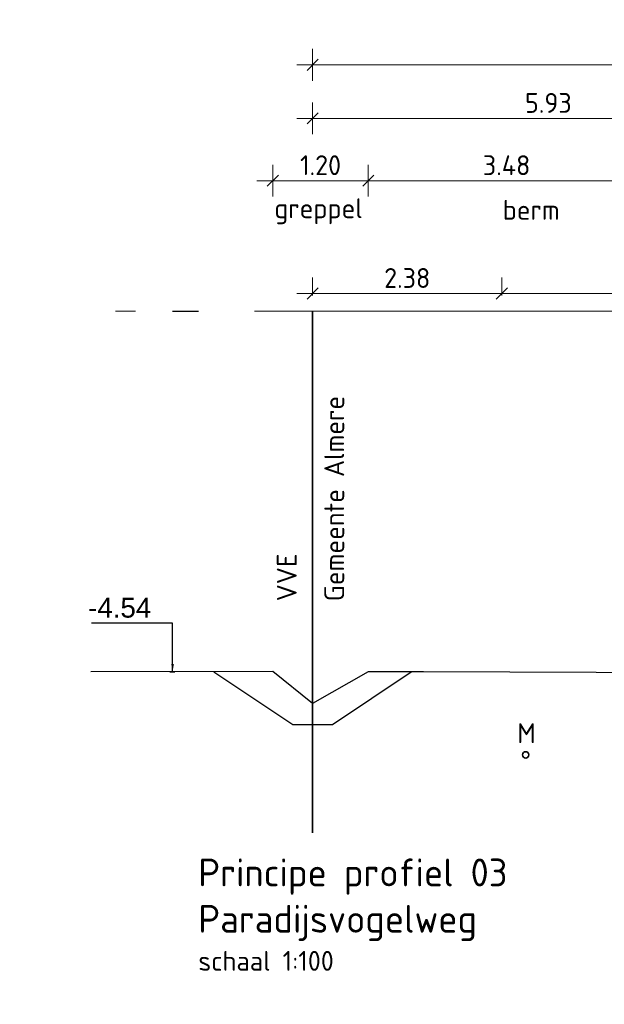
# Model space of a CAD drawing. Header units: metres. Extents: x 149234 to 159511, y 484155 to 486733.
# Tile 42 of 92: x 159153 to 159160, y 484428 to 484440. Entities that reach past the tile are written whole.
import ezdxf

# ---------------------------------------------------------------- set-up
doc = ezdxf.new("R2010")
doc.units = ezdxf.units.M
doc.linetypes.add('AL-NAP_LIJN', pattern=[15.25, 12, -1.5, 0.25, -1.5])
doc.layers.get('0').update_dxf_attribs({"lineweight": 25})
doc.layers.get('Defpoints').update_dxf_attribs({"color": 211, "lineweight": 25})
for name, color, linetype, lineweight in [('N-WE-GR-BOOM-1e-SD', 90, 'Continuous', 25), ('N-WE-KG-GRENS_PERCEEL-G', 150, 'KG-PERCEEL', 35), ('N-WE-VH-KANTVERHARDING-G', 7, 'Continuous', 30), ('X-XX-AL-M', 7, 'Continuous', 18), ('X-XX-AL-NAP-G', 7, 'AL-NAP_LIJN', 18), ('X-XX-AL-PROFIEL-B-G', 7, 'Continuous', 25), ('X-XX-AL-PROFIEL-N-G', 7, 'Continuous', 35), ('X-XX-AL-T25', 7, 'Continuous', 25), ('X-XX-AL-T35', 7, 'Continuous', 35)]:
    doc.layers.add(name, color=color, linetype=linetype, lineweight=lineweight)
doc.styles.add('Civitas Arial', font='arial.ttf')
doc.styles.add('NLCS-ISO-M100-T25', font='NLCS-ISO.ttf')
doc.styles.add('NLCS-ISO-M100-T35', font='NLCS-ISO.ttf')
doc.styles.get("Standard").update_dxf_attribs({"font": 'NLCS-ISO.ttf'})
doc.linetypes.add('KG-PERCEEL', pattern='A,5.5,-2,["P",Standard,S=1.8,R=0,X=-0.5,Y=-0.9],-2,5.5,-2,[5,NLCS.shx,S=0.75,R=0,X=0,Y=0],-2', length=19)
doc.dimstyles.new('Civitas 100 25', dxfattribs={"dimscale": 0.1, "dimtxt": 2.5, "dimasz": 1, "dimexe": 0.18, "dimexo": 0.0625, "dimgap": 1, "dimtad": 1, "dimzin": 0, "dimdsep": 46, "dimtxsty": 'Civitas Arial', "dimblk": 'Civitas-pijlmaat', "dimcen": 0, "dimse1": 1, "dimse2": 1, "dimadec": 0, "dimazin": 0, "dimtfac": 1, "dimtix": 1, "dimtmove": 0, "dimatfit": 0, "dimfxl": 1, "dimtolj": 1, "dimtzin": 0, "dimarcsym": 1})
doc.dimstyles.new('NLCS-M100-T25-SCHRAP-X_L2_H1', dxfattribs={"dimscale": 0.1, "dimtxt": 2.5, "dimasz": 1.4, "dimexe": 2, "dimexo": 2, "dimgap": 0.7, "dimtad": 1, "dimzin": 0, "dimdsep": 46, "dimtxsty": 'NLCS-ISO-M100-T25', "dimblk": 'OBLIQUE', "dimcen": 0, "dimdle": 2, "dimclrd": 256, "dimclre": 256, "dimclrt": 256, "dimadec": 1, "dimazin": 0, "dimtfac": 1, "dimtofl": 0, "dimtmove": 1, "dimatfit": 0, "dimldrblk": 'OBLIQUE', "dimfxl": 2, "dimfxlon": 1, "dimtfill": 1, "dimtfillclr": 254, "dimtolj": 1, "dimtzin": 0, "dimlwd": 18, "dimlwe": 18, "dimarcsym": 0})

# ---------------------------------------------------------------- blocks, each defined once
blk = doc.blocks.new('*D71')
at = {"layer": 'Defpoints', "color": 0, "transparency": 16777216}
for p in [(-0.033, 0), (-0.182, -3.96), (-0.033, -4.54)]:
    blk.add_point(p, dxfattribs=at)
at = {"color": 0, "transparency": 16777216, "insert": (-0.666, -3.733), "char_height": 0.25, "attachment_point": 5, "style": 'Civitas Arial'}
blk.add_mtext('\\A1;-4.54 ', dxfattribs=at)
blk = doc.blocks.new('Civitas-pijlmaat')
blk.add_line((0, 0.52), (0, -0.52))
blk.add_solid([(0, 0), (-1.5, 0.34), (-1.5, -0.34)])
blk = doc.blocks.new('_Oblique')
at = {"color": 0, "linetype": 'ByBlock', "lineweight": -2}
blk.add_line((-0.5, -0.5), (0.5, 0.5), dxfattribs=at)
blk = doc.blocks.new('*D147')
at = {"layer": 'Defpoints', "color": 0, "transparency": 16777216}
for p in [(159182.809, 484439.662), (159156.509, 484436.559), (159182.809, 484436.559)]:
    blk.add_point(p, dxfattribs=at)
at = {"layer": 'X-XX-AL-M', "linetype": 'Continuous', "lineweight": 18, "transparency": 16777216}
for p, q in [((159156.509, 484439.462), (159156.509, 484439.862)), ((159182.809, 484439.462), (159182.809, 484439.862)), ((159156.309, 484439.662), (159183.009, 484439.662))]:
    blk.add_line(p, q, dxfattribs=at)
at = {"layer": 'X-XX-AL-M', "lineweight": 18, "transparency": 16777216, "xscale": 0.14, "yscale": 0.14, "zscale": 0.14, "rotation": 180}
blk.add_blockref('_Oblique', (159156.509, 484439.662), dxfattribs=at)
at = {"layer": 'X-XX-AL-M', "lineweight": 18, "transparency": 16777216, "xscale": 0.14, "yscale": 0.14, "zscale": 0.14}
blk.add_blockref('_Oblique', (159182.809, 484439.662), dxfattribs=at)
at = {"layer": 'X-XX-AL-M', "transparency": 16777216, "insert": (159169.109, 484439.857), "char_height": 0.25, "attachment_point": 5, "style": 'NLCS-ISO-M100-T25', "bg_fill": 3, "box_fill_scale": 1.1, "bg_fill_color": 256, "bg_fill_true_color": 13158600, "bg_fill_transparency": 0}
blk.add_mtext('\\A1;var. 26.30 ', dxfattribs=at)
blk = doc.blocks.new('*D149')
at = {"layer": 'Defpoints', "color": 0, "transparency": 16777216}
for p in [(159156.509, 484438.987), (159162.439, 484437.588), (159156.509, 484436.559)]:
    blk.add_point(p, dxfattribs=at)
at = {"layer": 'X-XX-AL-M', "linetype": 'Continuous', "lineweight": 18, "transparency": 16777216}
for p, q in [((159156.509, 484438.787), (159156.509, 484439.187)), ((159162.439, 484438.787), (159162.439, 484439.187)), ((159162.639, 484438.987), (159156.309, 484438.987))]:
    blk.add_line(p, q, dxfattribs=at)
at = {"layer": 'X-XX-AL-M', "lineweight": 18, "transparency": 16777216, "xscale": 0.14, "yscale": 0.14, "zscale": 0.14, "rotation": 180}
blk.add_blockref('_Oblique', (159156.509, 484438.987), dxfattribs=at)
at = {"layer": 'X-XX-AL-M', "lineweight": 18, "transparency": 16777216, "xscale": 0.14, "yscale": 0.14, "zscale": 0.14}
blk.add_blockref('_Oblique', (159162.439, 484438.987), dxfattribs=at)
at = {"layer": 'X-XX-AL-M', "transparency": 16777216, "insert": (159159.474, 484439.182), "char_height": 0.25, "attachment_point": 5, "style": 'NLCS-ISO-M100-T25', "bg_fill": 3, "box_fill_scale": 1.1, "bg_fill_color": 256, "bg_fill_true_color": 13158600, "bg_fill_transparency": 0}
blk.add_mtext('\\A1;5.93', dxfattribs=at)
blk = doc.blocks.new('*D154')
at = {"layer": 'Defpoints', "color": 0, "transparency": 16777216}
for p in [(159156.009, 484438.203), (159156.009, 484432.023), (159157.209, 484432.021)]:
    blk.add_point(p, dxfattribs=at)
at = {"layer": 'X-XX-AL-M', "linetype": 'Continuous', "lineweight": 18, "transparency": 16777216}
for p, q in [((159156.009, 484438.003), (159156.009, 484438.403)), ((159157.209, 484438.003), (159157.209, 484438.403)), ((159157.409, 484438.203), (159155.809, 484438.203))]:
    blk.add_line(p, q, dxfattribs=at)
at = {"layer": 'X-XX-AL-M', "lineweight": 18, "transparency": 16777216, "xscale": 0.14, "yscale": 0.14, "zscale": 0.14, "rotation": 180}
blk.add_blockref('_Oblique', (159156.009, 484438.203), dxfattribs=at)
at = {"layer": 'X-XX-AL-M', "lineweight": 18, "transparency": 16777216, "xscale": 0.14, "yscale": 0.14, "zscale": 0.14}
blk.add_blockref('_Oblique', (159157.209, 484438.203), dxfattribs=at)
at = {"layer": 'X-XX-AL-M', "transparency": 16777216, "insert": (159156.609, 484438.398), "char_height": 0.25, "attachment_point": 5, "style": 'NLCS-ISO-M100-T25', "bg_fill": 3, "box_fill_scale": 1.1, "bg_fill_color": 256, "bg_fill_true_color": 13158600, "bg_fill_transparency": 0}
blk.add_mtext('\\A1;1.20', dxfattribs=at)
blk = doc.blocks.new('*D157')
at = {"layer": 'Defpoints', "color": 0, "transparency": 16777216}
for p in [(159157.209, 484438.203), (159160.689, 484432.179), (159157.209, 484432.021)]:
    blk.add_point(p, dxfattribs=at)
at = {"layer": 'X-XX-AL-M', "linetype": 'Continuous', "lineweight": 18, "transparency": 16777216}
for p, q in [((159157.209, 484438.003), (159157.209, 484438.403)), ((159160.689, 484438.003), (159160.689, 484438.403)), ((159160.889, 484438.203), (159157.009, 484438.203))]:
    blk.add_line(p, q, dxfattribs=at)
at = {"layer": 'X-XX-AL-M', "lineweight": 18, "transparency": 16777216, "xscale": 0.14, "yscale": 0.14, "zscale": 0.14, "rotation": 180}
blk.add_blockref('_Oblique', (159157.209, 484438.203), dxfattribs=at)
at = {"layer": 'X-XX-AL-M', "lineweight": 18, "transparency": 16777216, "xscale": 0.14, "yscale": 0.14, "zscale": 0.14}
blk.add_blockref('_Oblique', (159160.689, 484438.203), dxfattribs=at)
at = {"layer": 'X-XX-AL-M', "transparency": 16777216, "insert": (159158.949, 484438.398), "char_height": 0.25, "attachment_point": 5, "style": 'NLCS-ISO-M100-T25', "bg_fill": 3, "box_fill_scale": 1.1, "bg_fill_color": 256, "bg_fill_true_color": 13158600, "bg_fill_transparency": 0}
blk.add_mtext('\\A1;3.48', dxfattribs=at)
blk = doc.blocks.new('*D559')
at = {"layer": 'Defpoints', "color": 0, "transparency": 16777216}
for p in [(159158.889, 484436.783), (159158.889, 484436.559), (159165.989, 484431.922)]:
    blk.add_point(p, dxfattribs=at)
at = {"layer": 'N-WE-GR-BOOM-1e-SD', "linetype": 'Continuous', "lineweight": 18, "transparency": 16777216}
for p, q in [((159158.889, 484436.759), (159158.889, 484436.983)), ((159165.989, 484436.583), (159165.989, 484436.983)), ((159166.189, 484436.783), (159158.689, 484436.783))]:
    blk.add_line(p, q, dxfattribs=at)
at = {"layer": 'N-WE-GR-BOOM-1e-SD', "lineweight": 18, "transparency": 16777216, "xscale": 0.14, "yscale": 0.14, "zscale": 0.14, "rotation": 180}
blk.add_blockref('_Oblique', (159158.889, 484436.783), dxfattribs=at)
at = {"layer": 'N-WE-GR-BOOM-1e-SD', "lineweight": 18, "transparency": 16777216, "xscale": 0.14, "yscale": 0.14, "zscale": 0.14}
blk.add_blockref('_Oblique', (159165.989, 484436.783), dxfattribs=at)
at = {"layer": 'N-WE-GR-BOOM-1e-SD', "transparency": 16777216, "insert": (159162.439, 484436.978), "char_height": 0.25, "attachment_point": 5, "style": 'NLCS-ISO-M100-T25', "bg_fill": 3, "box_fill_scale": 1.1, "bg_fill_color": 256, "bg_fill_true_color": 13158600, "bg_fill_transparency": 0}
blk.add_mtext('\\A1;7.10', dxfattribs=at)
blk = doc.blocks.new('*D560')
at = {"layer": 'Defpoints', "color": 0, "transparency": 16777216}
for p in [(159156.509, 484436.783), (159156.509, 484436.559), (159158.889, 484436.559)]:
    blk.add_point(p, dxfattribs=at)
at = {"layer": 'N-WE-GR-BOOM-1e-SD', "linetype": 'Continuous', "lineweight": 18, "transparency": 16777216}
for p, q in [((159156.509, 484436.759), (159156.509, 484436.983)), ((159158.889, 484436.759), (159158.889, 484436.983)), ((159159.089, 484436.783), (159156.309, 484436.783))]:
    blk.add_line(p, q, dxfattribs=at)
at = {"layer": 'N-WE-GR-BOOM-1e-SD', "lineweight": 18, "transparency": 16777216, "xscale": 0.14, "yscale": 0.14, "zscale": 0.14, "rotation": 180}
blk.add_blockref('_Oblique', (159156.509, 484436.783), dxfattribs=at)
at = {"layer": 'N-WE-GR-BOOM-1e-SD', "lineweight": 18, "transparency": 16777216, "xscale": 0.14, "yscale": 0.14, "zscale": 0.14}
blk.add_blockref('_Oblique', (159158.889, 484436.783), dxfattribs=at)
at = {"layer": 'N-WE-GR-BOOM-1e-SD', "transparency": 16777216, "insert": (159157.699, 484436.978), "char_height": 0.25, "attachment_point": 5, "style": 'NLCS-ISO-M100-T25', "bg_fill": 3, "box_fill_scale": 1.1, "bg_fill_color": 256, "bg_fill_true_color": 13158600, "bg_fill_transparency": 0}
blk.add_mtext('\\A1;2.38', dxfattribs=at)
blk = doc.blocks.new('*U70')
blk.add_line((-0.033, -4.54), (0.028, -4.54))
at = {"layer": 'Defpoints', "color": 6}
blk.add_line((0, 0), (0.325, 0), dxfattribs=at)
dim = blk.add_ordinate_dim(feature_location=(-0.033, -4.54), offset=(-0.149, 0.58), dtype=0, origin=(-0.033, 0), text='-<> ', dimstyle='Civitas 100 25')
dim.commit()
dim.dimension.update_dxf_attribs({"geometry": '*D71', "text_midpoint": (-0.666, -3.733)})
blk.add_leader([(0, -4.54), (0, -3.925), (-1.018, -3.925)], dimstyle='Civitas 100 25')

msp = doc.modelspace()

# ---------------------------------------------------------------- linework, layer by layer
at = {"layer": 'N-WE-KG-GRENS_PERCEEL-G'}
msp.add_line((159156.509, 484436.559), (159156.509, 484429.992), dxfattribs=at)
at = {"layer": 'N-WE-VH-KANTVERHARDING-G', "lineweight": 30, "flags": 128}
msp.add_lwpolyline([(159155.265, 484432.022), (159156.259, 484431.359), (159156.759, 484431.359), (159157.75, 484432.02)], dxfattribs=at)
at = {"layer": 'X-XX-AL-NAP-G'}
msp.add_line((159003.28, 484436.559), (159511.076, 484436.559), dxfattribs=at)
at = {"layer": 'X-XX-AL-PROFIEL-B-G', "flags": 128}
msp.add_lwpolyline([(159168.095, 484432.144), (159163.336, 484431.999), (159157.903, 484432.019), (159157.209, 484432.021), (159156.509, 484431.62), (159156.009, 484432.023), (159153.721, 484432.019)], dxfattribs=at)
at = {"layer": 'X-XX-AL-PROFIEL-N-G', "color": 4, "true_color": 0x00ffff}
msp.add_circle((159159.189, 484430.975), 0.04, dxfattribs=at)

# ---------------------------------------------------------------- block references
at = {"layer": 'X-XX-AL-PROFIEL-B-G'}
msp.add_blockref('*U70', (159154.748, 484436.559), dxfattribs=at)

# ---------------------------------------------------------------- texts
at = {"layer": 'X-XX-AL-M', "style": 'NLCS-ISO-M100-T25'}
msp.add_text('greppel', height=0.25, dxfattribs=at).set_placement((159156.028, 484437.731))
at = {"layer": 'X-XX-AL-PROFIEL-B-G', "style": 'NLCS-ISO-M100-T25'}
msp.add_text('M', height=0.25, dxfattribs=at).set_placement((159159.083, 484431.123))
at = {"layer": 'X-XX-AL-T25', "style": 'NLCS-ISO-M100-T25'}
msp.add_text('berm', height=0.25, dxfattribs=at).set_placement((159158.901, 484437.711))
at = {"layer": 'X-XX-AL-T25', "color": 240, "true_color": 0xed1f24, "style": 'NLCS-ISO-M100-T25'}
for s, p in [('Gemeente Almere', (159156.906, 484432.909)), ('VVE', (159156.309, 484432.909))]:
    msp.add_text(s, height=0.25, rotation=90, dxfattribs=at).set_placement(p)
at = {"layer": 'X-XX-AL-T25', "insert": (159155.071, 484428.507), "char_height": 0.25, "attachment_point": 1, "style": 'NLCS-ISO-M100-T25'}
msp.add_mtext_dynamic_manual_height_columns('schaal 1:100', width=1.87194, gutter_width=1.25, heights=[0], dxfattribs=at)
at = {"layer": 'X-XX-AL-T35', "insert": (159155.071, 484429.67), "char_height": 0.35, "width": 9.70714, "attachment_point": 1, "style": 'NLCS-ISO-M100-T35'}
msp.add_mtext('Principe profiel 03\\PParadijsvogelweg', dxfattribs=at)

# ---------------------------------------------------------------- next in the draw order: dimensions: what is measured, and where the dimension line sits
at = {"layer": 'N-WE-GR-BOOM-1e-SD'}
dim = msp.add_linear_dim(base=(159158.889, 484436.783), p1=(159165.989, 484431.922), p2=(159158.889, 484436.559), dimstyle='NLCS-M100-T25-SCHRAP-X_L2_H1', dxfattribs=at)
dim.commit()
dim.dimension.update_dxf_attribs({"geometry": '*D559', "text_midpoint": (159162.439, 484436.978)})

# ---------------------------------------------------------------- next in the draw order: dimensions: what is measured, and where the dimension line sits
dim = msp.add_linear_dim(base=(159156.509, 484436.783), p1=(159158.889, 484436.559), p2=(159156.509, 484436.559), dimstyle='NLCS-M100-T25-SCHRAP-X_L2_H1', dxfattribs=at)
dim.commit()
dim.dimension.update_dxf_attribs({"geometry": '*D560', "text_midpoint": (159157.699, 484436.978)})

# ---------------------------------------------------------------- next in the draw order: dimensions: what is measured, and where the dimension line sits
at = {"layer": 'X-XX-AL-M'}
dim = msp.add_linear_dim(base=(159182.809, 484439.662), p1=(159156.509, 484436.559), p2=(159182.809, 484436.559), text='var. <> ', dimstyle='NLCS-M100-T25-SCHRAP-X_L2_H1', dxfattribs=at)
dim.commit()
dim.dimension.update_dxf_attribs({"geometry": '*D147', "text_midpoint": (159169.109, 484439.662), "dimtype": 160})

# ---------------------------------------------------------------- next in the draw order: dimensions: what is measured, and where the dimension line sits
dim = msp.add_linear_dim(base=(159156.509, 484438.987), p1=(159162.439, 484437.588), p2=(159156.509, 484436.559), dimstyle='NLCS-M100-T25-SCHRAP-X_L2_H1', dxfattribs=at)
dim.commit()
dim.dimension.update_dxf_attribs({"geometry": '*D149', "text_midpoint": (159159.474, 484439.182)})

# ---------------------------------------------------------------- next in the draw order: dimensions: what is measured, and where the dimension line sits
dim = msp.add_linear_dim(base=(159156.009, 484438.203), p1=(159157.209, 484432.021), p2=(159156.009, 484432.023), dimstyle='NLCS-M100-T25-SCHRAP-X_L2_H1', dxfattribs=at)
dim.commit()
dim.dimension.update_dxf_attribs({"geometry": '*D154', "text_midpoint": (159156.609, 484438.398)})

# ---------------------------------------------------------------- next in the draw order: dimensions: what is measured, and where the dimension line sits
dim = msp.add_linear_dim(base=(159157.209, 484438.203), p1=(159160.689, 484432.179), p2=(159157.209, 484432.021), dimstyle='NLCS-M100-T25-SCHRAP-X_L2_H1', dxfattribs=at)
dim.commit()
dim.dimension.update_dxf_attribs({"geometry": '*D157', "text_midpoint": (159158.949, 484438.398)})

doc.saveas('drawing.dxf')
